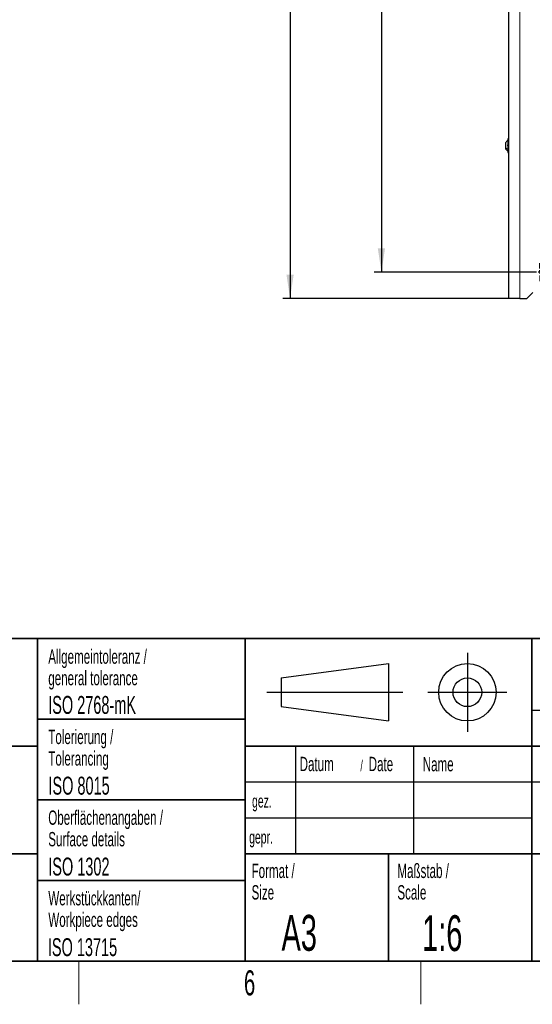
# Model space of a CAD drawing. Header units: millimetres. Extents: x 5 to 418, y 2 to 292.
# Tile 57 of 74: x 257 to 328, y 6 to 143. Entities that reach past the tile are written whole.
import ezdxf

# ---------------------------------------------------------------- set-up
doc = ezdxf.new("R2010")
doc.units = ezdxf.units.MM
doc.layers.add('SLD-0', color=7, linetype='Continuous')
doc.styles.add('SLDTEXTSTYLE0', font='TXT', dxfattribs={"width": 0.605})
doc.dimstyles.new('SLDDIMSTYLE1', dxfattribs={"dimtxt": 3.5, "dimasz": 3.302, "dimexe": 0, "dimexo": 0.0625, "dimgap": 0.875, "dimtad": 1, "dimlfac": 6, "dimrnd": 1e-09, "dimzin": 12, "dimdsep": 46, "dimtxsty": 'SLDTEXTSTYLE0', "dimsah": 1, "dimcen": 0.09, "dimadec": 0, "dimazin": 3, "dimtfac": 1, "dimtofl": 0, "dimtmove": 0, "dimatfit": 3, "dimfxl": 1, "dimfrac": 2, "dimtolj": 1, "dimtzin": 12, "dimarcsym": 0})

# ---------------------------------------------------------------- blocks, each defined once
blk = doc.blocks.new('_D_5')
at = {"layer": 'SLD-0', "color": 7}
for p, q in [((327.89, 245.59), (306, 245.59)), ((307, 245.59), (307, 108.09)), ((327.89, 108.09), (306, 108.09))]:
    blk.add_line(p, q, dxfattribs=at)
for points in [[(307, 245.59), (306.5, 242.28), (307.51, 242.28)], [(307, 108.09), (307.51, 111.39), (306.5, 111.39)]]:
    blk.add_solid(points, dxfattribs=at)
at = {"layer": 'SLD-0', "color": 7, "insert": (302.49, 172.83), "char_height": 3.5, "attachment_point": 1, "rotation": 90, "style": 'SLDTEXTSTYLE0'}
blk.add_mtext('825', dxfattribs=at)
blk = doc.blocks.new('_D_6')
at = {"layer": 'SLD-0', "color": 7}
for p, q in [((326.3, 250.25), (293.25, 250.25)), ((294.25, 250.25), (294.25, 104.42)), ((324.8, 104.42), (293.25, 104.42))]:
    blk.add_line(p, q, dxfattribs=at)
for points in [[(294.25, 250.25), (293.75, 246.95), (294.76, 246.95)], [(294.25, 104.42), (294.76, 107.72), (293.75, 107.72)]]:
    blk.add_solid(points, dxfattribs=at)
at = {"layer": 'SLD-0', "color": 7, "insert": (289.74, 173.33), "char_height": 3.5, "attachment_point": 1, "rotation": 90, "style": 'SLDTEXTSTYLE0'}
blk.add_mtext('875', dxfattribs=at)
blk = doc.blocks.new('SW_CENTERMARKSYMBOL_6')
at = {"layer": 'SLD-0', "color": 0}
for p, q in [((-0.5, 0), (-1.25, 0)), ((0, 0), (-0.25, 0)), ((0, 0.5), (0, 1.25)), ((0, 0), (0, 0.25)), ((0, 0), (0, -0.25)), ((0, 0), (0.25, 0)), ((0.5, 0), (1.25, 0)), ((0, -0.5), (0, -1.25))]:
    blk.add_line(p, q, dxfattribs=at)

msp = doc.modelspace()

# ---------------------------------------------------------------- linework, layer by layer
at = {"color": 7, "linetype": 'Continuous', "lineweight": 25}
for p, q in [((324.8032, 104.4199), (324.8032, 250.2532)), ((324.6366, 126.5966), (324.6366, 124.7966)), ((324.3449, 126.1091), (324.3449, 125.4259)), ((324.3449, 125.4259), (324.3449, 125.2841)), ((326.3032, 104.4199), (324.8032, 104.4199)), ((326.3032, 104.4199), (327.3032, 104.4199)), ((327.3032, 104.4199), (328.1366, 105.2532))]:
    msp.add_line(p, q, dxfattribs=at)
at = {"color": 7, "linetype": 'Continuous', "lineweight": 18}
msp.add_line((326.3032, 104.4199), (326.3032, 250.2532), dxfattribs=at)
at = {"color": 7, "linetype": 'Continuous', "lineweight": 25}
for centre, radius, start, end in [((325.1815, 125.6415), 0.9583, 124.651518, 150.801104), ((324.7199, 126.5966), 0.0833, 0, 180), ((325.1815, 125.7516), 0.9583, 209.198896, 235.348482), ((324.7199, 124.7966), 0.0833, 180, 0)]:
    msp.add_arc(centre, radius, start, end, dxfattribs=at)
at = {"color": 7, "linetype": 'Continuous', "lineweight": 18}
msp.add_open_spline([(324.6366, 125.2154), (324.5788, 125.245), (324.4632, 125.3042), (324.3843, 125.3854), (324.3449, 125.4259)], degree=3, dxfattribs=at)
at = {"color": 7, "linetype": 'Continuous', "lineweight": 25}
msp.add_open_spline([(324.6651, 125.6855), (324.6612, 125.6894), (324.6534, 125.6971), (324.6442, 125.717), (324.6381, 125.7415), (324.6358, 125.7682), (324.638, 125.7933), (324.6441, 125.8128), (324.6534, 125.8257), (324.6612, 125.8277), (324.6651, 125.8287)], degree=3, knots=[0, 0, 0, 0, 0.125220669, 0.249481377, 0.374323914, 0.49906134, 0.623895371, 0.749387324, 0.874440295, 1, 1, 1, 1], dxfattribs=at)
at = {"layer": 'SLD-0', "lineweight": 35}
for p, q in [((135, 57), (408, 57)), ((259, 57), (259, 12)), ((288, 57), (288, 12)), ((328, 57), (328, 12)), ((259, 45.75), (288, 45.75)), ((202.5, 42), (259, 42)), ((408, 42), (288, 42)), ((259, 34.5), (288, 34.5)), ((202.5, 27), (259, 27)), ((288, 27), (408, 27)), ((308, 27), (308, 12)), ((259, 23.25), (288, 23.25)), ((26, 12), (408, 12)), ((135, 12), (408, 12))]:
    msp.add_line(p, q, dxfattribs=at)
at = {"layer": 'SLD-0'}
for p, q in [((319, 55), (319, 44)), ((293, 51.5), (308, 53.5)), ((308, 53.5), (308, 45.5)), ((293, 51.5), (293, 47.5)), ((291, 49.5), (310, 49.5)), ((313.5, 49.5), (324.5, 49.5)), ((293, 47.5), (308, 45.5)), ((328, 47), (408, 47)), ((295, 42), (295, 27)), ((311.5, 42), (311.5, 27)), ((288, 37), (408, 37)), ((288, 32), (328, 32))]:
    msp.add_line(p, q, dxfattribs=at)
at = {"layer": 'SLD-0', "lineweight": 18}
for p, q in [((264.75, 6), (264.75, 12)), ((312.5, 6), (312.5, 12))]:
    msp.add_line(p, q, dxfattribs=at)
at = {"layer": 'SLD-0'}
for radius in [4, 2]:
    msp.add_circle((319, 49.5), radius, dxfattribs=at)

# ---------------------------------------------------------------- block references
at = {"layer": 'SLD-0', "color": 7}
msp.add_blockref('SW_CENTERMARKSYMBOL_6', (329.1366, 108.0866), dxfattribs=at)

# ---------------------------------------------------------------- texts
at = {"layer": 'SLD-0', "style": 'SLDTEXTSTYLE0'}
for s, insert, char_height, attachment_point in [('Allgemeintoleranz /', (260.5044, 55.4784), 2, 1), ('general tolerance', (260.5044, 52.4784), 2, 1), ('ISO 2768-mK', (260.4941, 48.9932), 2.5, 1), ('Tolerierung /', (260.5023, 44.2785), 2, 1), ('Tolerancing', (260.5023, 41.2785), 2, 1), ('Datum', (295.5862, 40.5042), 2, 1), ('/', (304.0691, 40.0042), 1.5, 1), ('Date', (305.2254, 40.5042), 2, 1), ('Name', (312.77, 40.4794), 2, 1), ('ISO 8015', (260.5278, 37.733), 2.5, 1), ('gez.', (288.9471, 35.2329), 1.8, 1), ('Oberflächenangaben /', (260.5028, 33.0232), 2, 1), ('Surface details', (260.5028, 30.0232), 2, 1), ('gepr.', (288.5446, 30.2119), 1.8, 1), ('ISO 1302', (260.5038, 26.453), 2.5, 1), ('Format /', (288.879, 25.6069), 2, 1), ('Maßstab /', (309.2315, 25.6069), 2, 1), ('Keine Maße aus der Zeichnung abnehmen. /', (204.464, 22.729), 2, 1), ('Size', (288.879, 22.6069), 2, 1), ('Scale', (309.2315, 22.6069), 2, 1), ('Werkstückkanten/', (260.5091, 21.7906), 2, 1), ('Workpiece edges', (260.5091, 18.7906), 2, 1), ('A3', (293.0567, 18.4626), 5, 1), ('1:6', (312.6833, 18.4269), 5, 1), ('ISO 13715', (260.4473, 15.216), 2.5, 1), ('6', (288.6027, 10.743), 3.5, 2)]:
    msp.add_mtext(s, dxfattribs=dict(at, insert=insert, char_height=char_height, attachment_point=attachment_point))

# ---------------------------------------------------------------- dimensions: what is measured, and where the dimension line sits
at = {"layer": 'SLD-0', "color": 7}
for base, p1, p2, picture, middle in [((294.2532, 104.4199), (326.3032, 250.2532), (324.8032, 104.4199), '_D_6', (294.2532, 177.3366)), ((307.0043, 108.0866), (327.8866, 245.5866), (327.8866, 108.0866), '_D_5', (307.0043, 176.8366))]:
    dim = msp.add_linear_dim(base=base, p1=p1, p2=p2, angle=90, dimstyle='SLDDIMSTYLE1', dxfattribs=at)
    dim.commit()
    dim.dimension.update_dxf_attribs({"geometry": picture, "text_midpoint": middle, "dimtype": 160})

doc.saveas('drawing.dxf')
